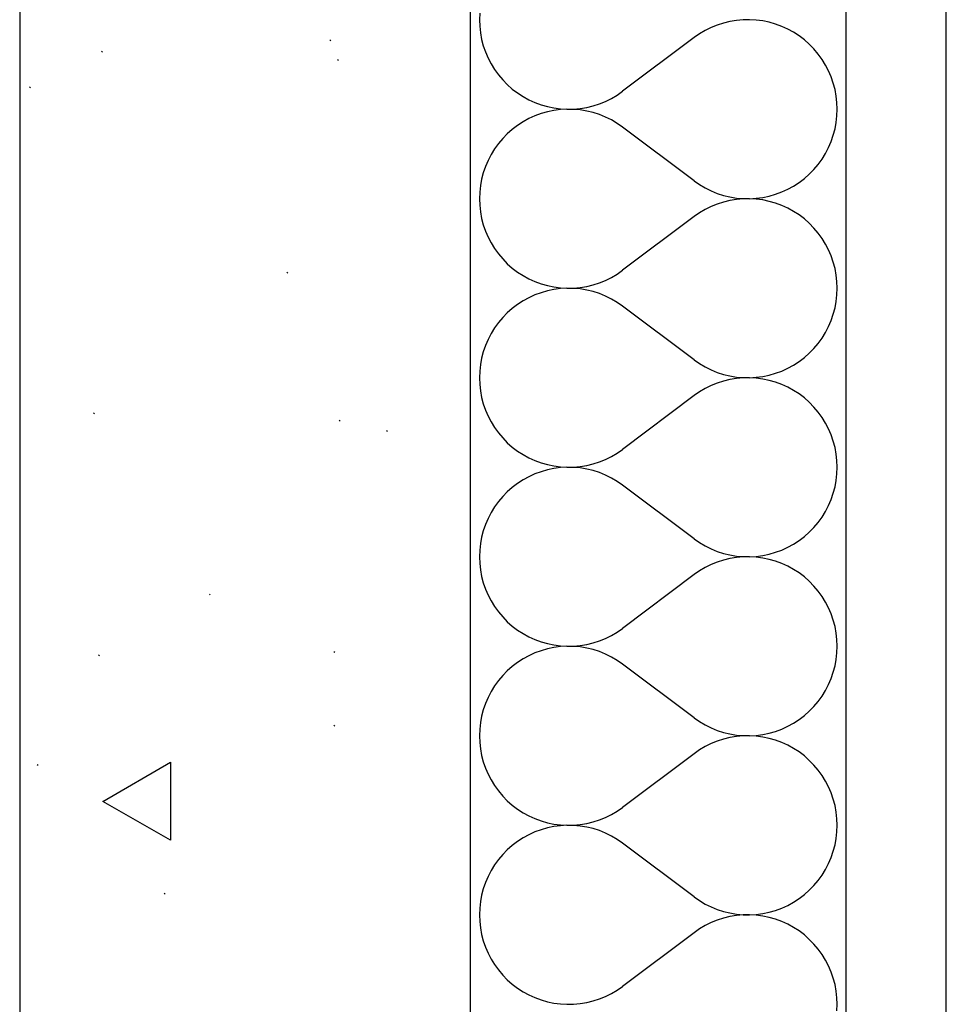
# Model space of a CAD drawing. Extents: x -18402 to 10376, y -5092 to 34139.
# Tile 49 of 78: x 3444 to 3481, y -2818 to -2779. Entities that reach past the tile are written whole.
import ezdxf

# ---------------------------------------------------------------- set-up
doc = ezdxf.new("R2010")
doc.units = 0
for name, color, linetype in [('0_XREF', 251, 'Continuous'), ('rdc_02$0$0._Étage_1_02-04 Mur.Construction', 251, 'Continuous'), ('rdc_02$0$0._Étage_1_A-AREA-____-OTLN.Modèle IFC', 251, 'Continuous')]:
    doc.layers.add(name, color=color, linetype=linetype)

# ---------------------------------------------------------------- blocks, each defined once
blk = doc.blocks.new('*X243', base_point=(-8045.97, -58706.23))
at = {"layer": 'rdc_02$0$0._Étage_1_02-04 Mur.Construction', "linetype": 'Continuous', "ltscale": 0.1}
for p, q in [((34618.67, -27783.08), (34618.57, -27785.71)), ((34618.57, -27785.71), (34618.67, -27788.35)), ((34716.04, -27787.05), (34713.53, -27787.86)), ((34718.6, -27786.43), (34716.04, -27787.05)), ((34721.2, -27786), (34718.6, -27786.43)), ((34723.82, -27785.76), (34721.2, -27786)), ((34726.46, -27785.72), (34723.82, -27785.76)), ((34729.09, -27785.87), (34726.46, -27785.72)), ((34731.7, -27786.22), (34729.09, -27785.87)), ((34734.28, -27786.76), (34731.7, -27786.22)), ((34736.81, -27787.48), (34734.28, -27786.76)), ((34618.67, -27788.35), (34618.96, -27790.97)), ((34618.96, -27790.97), (34619.44, -27793.56)), ((34708.72, -27790.02), (34706.45, -27791.35)), ((34711.08, -27788.85), (34708.72, -27790.02)), ((34713.53, -27787.86), (34711.08, -27788.85)), ((34739.29, -27788.39), (34736.81, -27787.48)), ((34741.69, -27789.48), (34739.29, -27788.39)), ((34744, -27790.75), (34741.69, -27789.48)), ((34746.21, -27792.18), (34744, -27790.75)), ((34619.44, -27793.56), (34620.12, -27796.11)), ((34704.29, -27792.86), (34675.71, -27814.29)), ((34706.45, -27791.35), (34704.29, -27792.86)), ((34748.31, -27793.77), (34746.21, -27792.18)), ((34750.29, -27795.51), (34748.31, -27793.77)), ((34620.12, -27796.11), (34620.98, -27798.6)), ((34620.98, -27798.6), (34622.02, -27801.02)), ((34752.13, -27797.4), (34750.29, -27795.51)), ((34753.83, -27799.41), (34752.13, -27797.4)), ((34622.02, -27801.02), (34623.23, -27803.36)), ((34755.38, -27801.54), (34753.83, -27799.41)), ((34756.77, -27803.79), (34755.38, -27801.54)), ((34623.23, -27803.36), (34624.62, -27805.6)), ((34624.62, -27805.6), (34626.17, -27807.73)), ((34757.98, -27806.12), (34756.77, -27803.79)), ((34759.02, -27808.55), (34757.98, -27806.12)), ((34626.17, -27807.73), (34627.87, -27809.75)), ((34627.87, -27809.75), (34629.71, -27811.63)), ((34759.88, -27811.04), (34759.02, -27808.55)), ((34629.71, -27811.63), (34631.69, -27813.37)), ((34631.69, -27813.37), (34633.79, -27814.96)), ((34673.55, -27815.79), (34675.71, -27814.29)), ((34760.56, -27813.58), (34759.88, -27811.04)), ((34761.04, -27816.18), (34760.56, -27813.58)), ((34633.79, -27814.96), (34636, -27816.39)), ((34636, -27816.39), (34638.31, -27817.66)), ((34638.31, -27817.66), (34640.71, -27818.75)), ((34640.71, -27818.75), (34643.19, -27819.66)), ((34666.47, -27819.28), (34668.92, -27818.29)), ((34668.92, -27818.29), (34671.28, -27817.13)), ((34671.28, -27817.13), (34673.55, -27815.79)), ((34761.33, -27818.79), (34761.04, -27816.18)), ((34643.19, -27819.66), (34645.72, -27820.39)), ((34645.72, -27822.47), (34643.19, -27823.2)), ((34645.72, -27820.39), (34648.3, -27820.92)), ((34648.3, -27821.93), (34645.72, -27822.47)), ((34648.3, -27820.92), (34650.91, -27821.27)), ((34650.91, -27821.59), (34648.3, -27821.93)), ((34650.91, -27821.27), (34653.54, -27821.42)), ((34653.54, -27821.44), (34650.91, -27821.59)), ((34653.54, -27821.42), (34656.18, -27821.38)), ((34656.18, -27821.48), (34653.54, -27821.44)), ((34656.18, -27821.38), (34658.8, -27821.14)), ((34658.8, -27821.72), (34656.18, -27821.48)), ((34658.8, -27821.14), (34661.4, -27820.71)), ((34661.4, -27822.15), (34658.8, -27821.72)), ((34661.4, -27820.71), (34663.96, -27820.09)), ((34663.96, -27822.77), (34661.4, -27822.15)), ((34663.96, -27820.09), (34666.47, -27819.28)), ((34761.43, -27821.43), (34761.33, -27818.79)), ((34761.33, -27824.06), (34761.43, -27821.43)), ((34636, -27826.46), (34633.79, -27827.9)), ((34638.31, -27825.2), (34636, -27826.46)), ((34640.71, -27824.11), (34638.31, -27825.2)), ((34643.19, -27823.2), (34640.71, -27824.11)), ((34666.47, -27823.57), (34663.96, -27822.77)), ((34668.92, -27824.56), (34666.47, -27823.57)), ((34671.28, -27825.73), (34668.92, -27824.56)), ((34673.55, -27827.07), (34671.28, -27825.73)), ((34761.04, -27826.68), (34761.33, -27824.06)), ((34631.69, -27829.49), (34629.71, -27831.23)), ((34633.79, -27827.9), (34631.69, -27829.49)), ((34675.71, -27828.57), (34673.55, -27827.07)), ((34704.29, -27850), (34675.71, -27828.57)), ((34759.88, -27831.82), (34760.56, -27829.27)), ((34760.56, -27829.27), (34761.04, -27826.68)), ((34627.87, -27833.11), (34626.17, -27835.13)), ((34629.71, -27831.23), (34627.87, -27833.11)), ((34757.98, -27836.73), (34759.02, -27834.31)), ((34759.02, -27834.31), (34759.88, -27831.82)), ((34624.62, -27837.26), (34623.23, -27839.5)), ((34626.17, -27835.13), (34624.62, -27837.26)), ((34756.77, -27839.07), (34757.98, -27836.73)), ((34622.02, -27841.84), (34620.98, -27844.26)), ((34623.23, -27839.5), (34622.02, -27841.84)), ((34753.83, -27843.45), (34755.38, -27841.31)), ((34755.38, -27841.31), (34756.77, -27839.07)), ((34620.98, -27844.26), (34620.12, -27846.75)), ((34750.29, -27847.34), (34752.13, -27845.46)), ((34752.13, -27845.46), (34753.83, -27843.45)), ((34619.44, -27849.3), (34618.96, -27851.89)), ((34620.12, -27846.75), (34619.44, -27849.3)), ((34704.29, -27850), (34706.45, -27851.5)), ((34746.21, -27850.68), (34748.31, -27849.08)), ((34748.31, -27849.08), (34750.29, -27847.34)), ((34618.96, -27851.89), (34618.67, -27854.51)), ((34706.45, -27851.5), (34708.72, -27852.84)), ((34708.72, -27852.84), (34711.08, -27854.01)), ((34711.08, -27854.01), (34713.53, -27855)), ((34739.29, -27854.46), (34741.69, -27853.37)), ((34741.69, -27853.37), (34744, -27852.11)), ((34744, -27852.11), (34746.21, -27850.68)), ((34618.67, -27854.51), (34618.57, -27857.14)), ((34618.57, -27857.14), (34618.67, -27859.78)), ((34713.53, -27855), (34716.04, -27855.81)), ((34716.04, -27855.81), (34718.6, -27856.43)), ((34718.6, -27857.86), (34716.04, -27858.48)), ((34718.6, -27856.43), (34721.2, -27856.86)), ((34721.2, -27857.43), (34718.6, -27857.86)), ((34721.2, -27856.86), (34723.82, -27857.09)), ((34723.82, -27857.19), (34721.2, -27857.43)), ((34723.82, -27857.09), (34726.46, -27857.14)), ((34726.46, -27857.15), (34723.82, -27857.19)), ((34726.46, -27857.14), (34729.09, -27856.98)), ((34729.09, -27857.3), (34726.46, -27857.15)), ((34729.09, -27856.98), (34731.7, -27856.64)), ((34731.7, -27857.65), (34729.09, -27857.3)), ((34731.7, -27856.64), (34734.28, -27856.1)), ((34734.28, -27858.19), (34731.7, -27857.65)), ((34734.28, -27856.1), (34736.81, -27855.37)), ((34736.81, -27855.37), (34739.29, -27854.46)), ((34618.67, -27859.78), (34618.96, -27862.4)), ((34708.72, -27861.44), (34706.45, -27862.78)), ((34711.08, -27860.28), (34708.72, -27861.44)), ((34713.53, -27859.29), (34711.08, -27860.28)), ((34716.04, -27858.48), (34713.53, -27859.29)), ((34736.81, -27858.91), (34734.28, -27858.19)), ((34739.29, -27859.82), (34736.81, -27858.91)), ((34741.69, -27860.91), (34739.29, -27859.82)), ((34744, -27862.18), (34741.69, -27860.91)), ((34618.96, -27862.4), (34619.44, -27864.99)), ((34619.44, -27864.99), (34620.12, -27867.53)), ((34704.29, -27864.29), (34675.71, -27885.71)), ((34706.45, -27862.78), (34704.29, -27864.29)), ((34746.21, -27863.61), (34744, -27862.18)), ((34748.31, -27865.2), (34746.21, -27863.61)), ((34750.29, -27866.94), (34748.31, -27865.2)), ((34620.12, -27867.53), (34620.98, -27870.03)), ((34752.13, -27868.83), (34750.29, -27866.94)), ((34753.83, -27870.84), (34752.13, -27868.83)), ((34620.98, -27870.03), (34622.02, -27872.45)), ((34622.02, -27872.45), (34623.23, -27874.79)), ((34755.38, -27872.97), (34753.83, -27870.84)), ((34756.77, -27875.21), (34755.38, -27872.97)), ((34623.23, -27874.79), (34624.62, -27877.03)), ((34624.62, -27877.03), (34626.17, -27879.16)), ((34757.98, -27877.55), (34756.77, -27875.21)), ((34759.02, -27879.97), (34757.98, -27877.55)), ((34626.17, -27879.16), (34627.87, -27881.17)), ((34627.87, -27881.17), (34629.71, -27883.06)), ((34759.88, -27882.47), (34759.02, -27879.97)), ((34629.71, -27883.06), (34631.69, -27884.8)), ((34631.69, -27884.8), (34633.79, -27886.39)), ((34760.56, -27885.01), (34759.88, -27882.47)), ((34761.04, -27887.6), (34760.56, -27885.01)), ((34633.79, -27886.39), (34636, -27887.82)), ((34636, -27887.82), (34638.31, -27889.09)), ((34638.31, -27889.09), (34640.71, -27890.18)), ((34668.92, -27889.72), (34671.28, -27888.56)), ((34671.28, -27888.56), (34673.55, -27887.22)), ((34673.55, -27887.22), (34675.71, -27885.71)), ((34761.33, -27890.22), (34761.04, -27887.6)), ((34640.71, -27890.18), (34643.19, -27891.09)), ((34643.19, -27891.09), (34645.72, -27891.81)), ((34645.72, -27891.81), (34648.3, -27892.35)), ((34648.3, -27893.36), (34645.72, -27893.9)), ((34648.3, -27892.35), (34650.91, -27892.7)), ((34650.91, -27893.02), (34648.3, -27893.36)), ((34650.91, -27892.7), (34653.54, -27892.85)), ((34653.54, -27892.86), (34650.91, -27893.02)), ((34653.54, -27892.85), (34656.18, -27892.81)), ((34656.18, -27892.91), (34653.54, -27892.86)), ((34656.18, -27892.81), (34658.8, -27892.57)), ((34658.8, -27893.14), (34656.18, -27892.91)), ((34658.8, -27892.57), (34661.4, -27892.14)), ((34661.4, -27893.57), (34658.8, -27893.14)), ((34661.4, -27892.14), (34663.96, -27891.52)), ((34663.96, -27891.52), (34666.47, -27890.71)), ((34666.47, -27890.71), (34668.92, -27889.72)), ((34761.43, -27892.86), (34761.33, -27890.22)), ((34761.33, -27895.49), (34761.43, -27892.86)), ((34638.31, -27896.63), (34636, -27897.89)), ((34640.71, -27895.54), (34638.31, -27896.63)), ((34643.19, -27894.63), (34640.71, -27895.54)), ((34645.72, -27893.9), (34643.19, -27894.63)), ((34663.96, -27894.19), (34661.4, -27893.57)), ((34666.47, -27895), (34663.96, -27894.19)), ((34668.92, -27895.99), (34666.47, -27895)), ((34671.28, -27897.16), (34668.92, -27895.99)), ((34673.55, -27898.5), (34671.28, -27897.16)), ((34761.04, -27898.11), (34761.33, -27895.49)), ((34631.69, -27900.92), (34629.71, -27902.66)), ((34633.79, -27899.32), (34631.69, -27900.92)), ((34636, -27897.89), (34633.79, -27899.32)), ((34675.71, -27900), (34673.55, -27898.5)), ((34704.29, -27921.43), (34675.71, -27900)), ((34759.88, -27903.25), (34760.56, -27900.7)), ((34760.56, -27900.7), (34761.04, -27898.11)), ((34627.87, -27904.54), (34626.17, -27906.55)), ((34629.71, -27902.66), (34627.87, -27904.54)), ((34759.02, -27905.74), (34759.88, -27903.25)), ((34624.62, -27908.69), (34623.23, -27910.93)), ((34626.17, -27906.55), (34624.62, -27908.69)), ((34756.77, -27910.5), (34757.98, -27908.16)), ((34757.98, -27908.16), (34759.02, -27905.74)), ((34623.23, -27910.93), (34622.02, -27913.27)), ((34753.83, -27914.87), (34755.38, -27912.74)), ((34755.38, -27912.74), (34756.77, -27910.5)), ((34620.98, -27915.69), (34620.12, -27918.18)), ((34622.02, -27913.27), (34620.98, -27915.69)), ((34750.29, -27918.77), (34752.13, -27916.89)), ((34752.13, -27916.89), (34753.83, -27914.87)), ((34619.44, -27920.73), (34618.96, -27923.32)), ((34620.12, -27918.18), (34619.44, -27920.73)), ((34746.21, -27922.1), (34748.31, -27920.51)), ((34748.31, -27920.51), (34750.29, -27918.77)), ((34618.96, -27923.32), (34618.67, -27925.94)), ((34704.29, -27921.43), (34706.45, -27922.93)), ((34706.45, -27922.93), (34708.72, -27924.27)), ((34708.72, -27924.27), (34711.08, -27925.44)), ((34739.29, -27925.89), (34741.69, -27924.8)), ((34741.69, -27924.8), (34744, -27923.54)), ((34744, -27923.54), (34746.21, -27922.1)), ((34618.67, -27925.94), (34618.57, -27928.57)), ((34618.57, -27928.57), (34618.67, -27931.21)), ((34711.08, -27925.44), (34713.53, -27926.43)), ((34713.53, -27926.43), (34716.04, -27927.23)), ((34716.04, -27927.23), (34718.6, -27927.85)), ((34718.6, -27927.85), (34721.2, -27928.28)), ((34721.2, -27928.28), (34723.82, -27928.52)), ((34723.82, -27928.62), (34721.2, -27928.86)), ((34723.82, -27928.52), (34726.46, -27928.56)), ((34726.46, -27928.58), (34723.82, -27928.62)), ((34726.46, -27928.56), (34729.09, -27928.41)), ((34729.09, -27928.73), (34726.46, -27928.58)), ((34729.09, -27928.41), (34731.7, -27928.07)), ((34731.7, -27929.08), (34729.09, -27928.73)), ((34731.7, -27928.07), (34734.28, -27927.53)), ((34734.28, -27927.53), (34736.81, -27926.8)), ((34736.81, -27926.8), (34739.29, -27925.89)), ((34618.67, -27931.21), (34618.96, -27933.82)), ((34711.08, -27931.71), (34708.72, -27932.87)), ((34713.53, -27930.72), (34711.08, -27931.71)), ((34716.04, -27929.91), (34713.53, -27930.72)), ((34718.6, -27929.29), (34716.04, -27929.91)), ((34721.2, -27928.86), (34718.6, -27929.29)), ((34734.28, -27929.61), (34731.7, -27929.08)), ((34736.81, -27930.34), (34734.28, -27929.61)), ((34739.29, -27931.25), (34736.81, -27930.34)), ((34741.69, -27932.34), (34739.29, -27931.25)), ((34744, -27933.61), (34741.69, -27932.34)), ((34618.96, -27933.82), (34619.44, -27936.42)), ((34619.44, -27936.42), (34620.12, -27938.96)), ((34704.29, -27935.71), (34675.71, -27957.14)), ((34706.45, -27934.21), (34704.29, -27935.71)), ((34708.72, -27932.87), (34706.45, -27934.21)), ((34746.21, -27935.04), (34744, -27933.61)), ((34748.31, -27936.63), (34746.21, -27935.04)), ((34620.12, -27938.96), (34620.98, -27941.45)), ((34750.29, -27938.37), (34748.31, -27936.63)), ((34752.13, -27940.25), (34750.29, -27938.37)), ((34753.83, -27942.27), (34752.13, -27940.25)), ((34620.98, -27941.45), (34622.02, -27943.88)), ((34622.02, -27943.88), (34623.23, -27946.21)), ((34755.38, -27944.4), (34753.83, -27942.27)), ((34756.77, -27946.64), (34755.38, -27944.4)), ((34623.23, -27946.21), (34624.62, -27948.46)), ((34757.98, -27948.98), (34756.77, -27946.64)), ((34624.62, -27948.46), (34626.17, -27950.59)), ((34626.17, -27950.59), (34627.87, -27952.6)), ((34759.02, -27951.4), (34757.98, -27948.98)), ((34759.88, -27953.89), (34759.02, -27951.4)), ((34627.87, -27952.6), (34629.71, -27954.49)), ((34629.71, -27954.49), (34631.69, -27956.23)), ((34631.69, -27956.23), (34633.79, -27957.82)), ((34760.56, -27956.44), (34759.88, -27953.89)), ((34633.79, -27957.82), (34636, -27959.25)), ((34636, -27959.25), (34638.31, -27960.52)), ((34668.92, -27961.15), (34671.28, -27959.98)), ((34671.28, -27959.98), (34673.55, -27958.65)), ((34673.55, -27958.65), (34675.71, -27957.14)), ((34761.04, -27959.03), (34760.56, -27956.44)), ((34761.33, -27961.65), (34761.04, -27959.03)), ((34638.31, -27960.52), (34640.71, -27961.61)), ((34640.71, -27961.61), (34643.19, -27962.52)), ((34643.19, -27962.52), (34645.72, -27963.24)), ((34645.72, -27963.24), (34648.3, -27963.78)), ((34648.3, -27963.78), (34650.91, -27964.13)), ((34656.18, -27964.24), (34658.8, -27964)), ((34658.8, -27964), (34661.4, -27963.57)), ((34661.4, -27963.57), (34663.96, -27962.95)), ((34663.96, -27962.95), (34666.47, -27962.14)), ((34666.47, -27962.14), (34668.92, -27961.15)), ((34761.43, -27964.29), (34761.33, -27961.65)), ((34640.71, -27966.97), (34638.31, -27968.06)), ((34643.19, -27966.05), (34640.71, -27966.97)), ((34645.72, -27965.33), (34643.19, -27966.05)), ((34648.3, -27964.79), (34645.72, -27965.33)), ((34650.91, -27964.45), (34648.3, -27964.79)), ((34650.91, -27964.13), (34653.54, -27964.28)), ((34653.54, -27964.29), (34650.91, -27964.45)), ((34653.54, -27964.28), (34656.18, -27964.24)), ((34656.18, -27964.34), (34653.54, -27964.29)), ((34658.8, -27964.57), (34656.18, -27964.34)), ((34661.4, -27965), (34658.8, -27964.57)), ((34663.96, -27965.62), (34661.4, -27965)), ((34666.47, -27966.43), (34663.96, -27965.62)), ((34668.92, -27967.42), (34666.47, -27966.43)), ((34671.28, -27968.59), (34668.92, -27967.42)), ((34761.04, -27969.54), (34761.33, -27966.92)), ((34761.33, -27966.92), (34761.43, -27964.29)), ((34633.79, -27970.75), (34631.69, -27972.34)), ((34636, -27969.32), (34633.79, -27970.75)), ((34638.31, -27968.06), (34636, -27969.32)), ((34673.55, -27969.93), (34671.28, -27968.59)), ((34675.71, -27971.43), (34673.55, -27969.93)), ((34704.29, -27992.86), (34675.71, -27971.43)), ((34760.56, -27972.13), (34761.04, -27969.54)), ((34629.71, -27974.09), (34627.87, -27975.97)), ((34631.69, -27972.34), (34629.71, -27974.09)), ((34759.02, -27977.17), (34759.88, -27974.68)), ((34759.88, -27974.68), (34760.56, -27972.13)), ((34626.17, -27977.98), (34624.62, -27980.12)), ((34627.87, -27975.97), (34626.17, -27977.98)), ((34756.77, -27981.93), (34757.98, -27979.59)), ((34757.98, -27979.59), (34759.02, -27977.17)), ((34623.23, -27982.36), (34622.02, -27984.7)), ((34624.62, -27980.12), (34623.23, -27982.36)), ((34755.38, -27984.17), (34756.77, -27981.93)), ((34620.98, -27987.12), (34620.12, -27989.61)), ((34622.02, -27984.7), (34620.98, -27987.12)), ((34752.13, -27988.32), (34753.83, -27986.3)), ((34753.83, -27986.3), (34755.38, -27984.17)), ((34620.12, -27989.61), (34619.44, -27992.16)), ((34748.31, -27991.94), (34750.29, -27990.2)), ((34750.29, -27990.2), (34752.13, -27988.32)), ((34618.96, -27994.75), (34618.67, -27997.37)), ((34619.44, -27992.16), (34618.96, -27994.75)), ((34704.29, -27992.86), (34706.45, -27994.36)), ((34706.45, -27994.36), (34708.72, -27995.7)), ((34741.69, -27996.23), (34744, -27994.96)), ((34744, -27994.96), (34746.21, -27993.53)), ((34746.21, -27993.53), (34748.31, -27991.94)), ((34618.67, -27997.37), (34618.57, -28000)), ((34708.72, -27995.7), (34711.08, -27996.87)), ((34711.08, -27996.87), (34713.53, -27997.86)), ((34713.53, -27997.86), (34716.04, -27998.66)), ((34716.04, -27998.66), (34718.6, -27999.28)), ((34718.6, -27999.28), (34721.2, -27999.71)), ((34731.7, -27999.49), (34734.28, -27998.96)), ((34734.28, -27998.96), (34736.81, -27998.23)), ((34736.81, -27998.23), (34739.29, -27997.32)), ((34739.29, -27997.32), (34741.69, -27996.23)), ((34618.57, -28000), (34618.67, -28002.63)), ((34618.67, -28002.63), (34618.96, -28005.25)), ((34711.08, -28003.13), (34708.72, -28004.3)), ((34713.53, -28002.14), (34711.08, -28003.13)), ((34716.04, -28001.34), (34713.53, -28002.14)), ((34718.6, -28000.72), (34716.04, -28001.34)), ((34721.2, -28000.29), (34718.6, -28000.72)), ((34721.2, -27999.71), (34723.82, -27999.95)), ((34723.82, -28000.05), (34721.2, -28000.29)), ((34723.82, -27999.95), (34726.46, -27999.99)), ((34726.46, -28000.01), (34723.82, -28000.05)), ((34726.46, -27999.99), (34729.09, -27999.84)), ((34729.09, -28000.16), (34726.46, -28000.01)), ((34729.09, -27999.84), (34731.7, -27999.49)), ((34731.7, -28000.51), (34729.09, -28000.16)), ((34734.28, -28001.04), (34731.7, -28000.51)), ((34736.81, -28001.77), (34734.28, -28001.04)), ((34739.29, -28002.68), (34736.81, -28001.77)), ((34741.69, -28003.77), (34739.29, -28002.68)), ((34618.96, -28005.25), (34619.44, -28007.84)), ((34704.29, -28007.14), (34675.71, -28028.57)), ((34706.45, -28005.64), (34704.29, -28007.14)), ((34708.72, -28004.3), (34706.45, -28005.64)), ((34744, -28005.04), (34741.69, -28003.77)), ((34746.21, -28006.47), (34744, -28005.04)), ((34748.31, -28008.06), (34746.21, -28006.47)), ((34619.44, -28007.84), (34620.12, -28010.39)), ((34620.12, -28010.39), (34620.98, -28012.88)), ((34750.29, -28009.8), (34748.31, -28008.06)), ((34752.13, -28011.68), (34750.29, -28009.8)), ((34620.98, -28012.88), (34622.02, -28015.3)), ((34753.83, -28013.7), (34752.13, -28011.68)), ((34755.38, -28015.83), (34753.83, -28013.7)), ((34622.02, -28015.3), (34623.23, -28017.64)), ((34623.23, -28017.64), (34624.62, -28019.88)), ((34756.77, -28018.07), (34755.38, -28015.83)), ((34757.98, -28020.41), (34756.77, -28018.07)), ((34624.62, -28019.88), (34626.17, -28022.02)), ((34626.17, -28022.02), (34627.87, -28024.03)), ((34759.02, -28022.83), (34757.98, -28020.41)), ((34759.88, -28025.32), (34759.02, -28022.83)), ((34627.87, -28024.03), (34629.71, -28025.91)), ((34629.71, -28025.91), (34631.69, -28027.66)), ((34760.56, -28027.87), (34759.88, -28025.32)), ((34631.69, -28027.66), (34633.79, -28029.25)), ((34633.79, -28029.25), (34636, -28030.68)), ((34636, -28030.68), (34638.31, -28031.94)), ((34671.28, -28031.41), (34673.55, -28030.07)), ((34673.55, -28030.07), (34675.71, -28028.57)), ((34761.04, -28030.46), (34760.56, -28027.87)), ((34761.33, -28033.08), (34761.04, -28030.46)), ((34638.31, -28031.94), (34640.71, -28033.03)), ((34640.71, -28033.03), (34643.19, -28033.95)), ((34643.19, -28033.95), (34645.72, -28034.67)), ((34645.72, -28034.67), (34648.3, -28035.21)), ((34661.4, -28035), (34663.96, -28034.38)), ((34663.96, -28034.38), (34666.47, -28033.57)), ((34666.47, -28033.57), (34668.92, -28032.58)), ((34668.92, -28032.58), (34671.28, -28031.41)), ((34761.43, -28035.71), (34761.33, -28033.08)), ((34640.71, -28038.39), (34638.31, -28039.48)), ((34643.19, -28037.48), (34640.71, -28038.39)), ((34645.72, -28036.76), (34643.19, -28037.48)), ((34648.3, -28036.22), (34645.72, -28036.76)), ((34648.3, -28035.21), (34650.91, -28035.55)), ((34650.91, -28035.87), (34648.3, -28036.22)), ((34650.91, -28035.55), (34653.54, -28035.71)), ((34653.54, -28035.72), (34650.91, -28035.87)), ((34653.54, -28035.71), (34656.18, -28035.66)), ((34656.18, -28035.76), (34653.54, -28035.72)), ((34656.18, -28035.66), (34658.8, -28035.43)), ((34658.8, -28036), (34656.18, -28035.76)), ((34658.8, -28035.43), (34661.4, -28035)), ((34661.4, -28036.43), (34658.8, -28036)), ((34663.96, -28037.05), (34661.4, -28036.43)), ((34666.47, -28037.86), (34663.96, -28037.05)), ((34668.92, -28038.85), (34666.47, -28037.86)), ((34761.04, -28040.97), (34761.33, -28038.35)), ((34761.33, -28038.35), (34761.43, -28035.71)), ((34633.79, -28042.18), (34631.69, -28043.77)), ((34636, -28040.75), (34633.79, -28042.18)), ((34638.31, -28039.48), (34636, -28040.75)), ((34671.28, -28040.02), (34668.92, -28038.85)), ((34673.55, -28041.35), (34671.28, -28040.02)), ((34675.71, -28042.86), (34673.55, -28041.35)), ((34760.56, -28043.56), (34761.04, -28040.97)), ((34629.71, -28045.51), (34627.87, -28047.4)), ((34631.69, -28043.77), (34629.71, -28045.51)), ((34704.29, -28064.29), (34675.71, -28042.86)), ((34759.02, -28048.6), (34759.88, -28046.11)), ((34759.88, -28046.11), (34760.56, -28043.56)), ((34626.17, -28049.41), (34624.62, -28051.54)), ((34627.87, -28047.4), (34626.17, -28049.41)), ((34757.98, -28051.02), (34759.02, -28048.6)), ((34623.23, -28053.79), (34622.02, -28056.12)), ((34624.62, -28051.54), (34623.23, -28053.79)), ((34755.38, -28055.6), (34756.77, -28053.36)), ((34756.77, -28053.36), (34757.98, -28051.02)), ((34622.02, -28056.12), (34620.98, -28058.55)), ((34752.13, -28059.75), (34753.83, -28057.73)), ((34753.83, -28057.73), (34755.38, -28055.6)), ((34620.12, -28061.04), (34619.44, -28063.58)), ((34620.98, -28058.55), (34620.12, -28061.04)), ((34748.31, -28063.37), (34750.29, -28061.63)), ((34750.29, -28061.63), (34752.13, -28059.75)), ((34618.96, -28066.18), (34618.67, -28068.79)), ((34619.44, -28063.58), (34618.96, -28066.18)), ((34704.29, -28064.29), (34706.45, -28065.79)), ((34706.45, -28065.79), (34708.72, -28067.13)), ((34744, -28066.39), (34746.21, -28064.96)), ((34746.21, -28064.96), (34748.31, -28063.37)), ((34618.67, -28068.79), (34618.57, -28071.43)), ((34708.72, -28067.13), (34711.08, -28068.29)), ((34711.08, -28068.29), (34713.53, -28069.28)), ((34713.53, -28069.28), (34716.04, -28070.09)), ((34716.04, -28070.09), (34718.6, -28070.71)), ((34734.28, -28070.39), (34736.81, -28069.66)), ((34736.81, -28069.66), (34739.29, -28068.75)), ((34739.29, -28068.75), (34741.69, -28067.66)), ((34741.69, -28067.66), (34744, -28066.39)), ((34618.57, -28071.43), (34618.67, -28074.06)), ((34618.67, -28074.06), (34618.96, -28076.68)), ((34713.53, -28073.57), (34711.08, -28074.56)), ((34716.04, -28072.77), (34713.53, -28073.57)), ((34718.6, -28072.15), (34716.04, -28072.77)), ((34718.6, -28070.71), (34721.2, -28071.14)), ((34721.2, -28071.72), (34718.6, -28072.15)), ((34721.2, -28071.14), (34723.82, -28071.38)), ((34723.82, -28071.48), (34721.2, -28071.72)), ((34723.82, -28071.38), (34726.46, -28071.42)), ((34726.46, -28071.44), (34723.82, -28071.48)), ((34726.46, -28071.42), (34729.09, -28071.27)), ((34729.09, -28071.59), (34726.46, -28071.44)), ((34729.09, -28071.27), (34731.7, -28070.92)), ((34731.7, -28071.93), (34729.09, -28071.59)), ((34731.7, -28070.92), (34734.28, -28070.39)), ((34734.28, -28072.47), (34731.7, -28071.93)), ((34736.81, -28073.2), (34734.28, -28072.47)), ((34739.29, -28074.11), (34736.81, -28073.2)), ((34741.69, -28075.2), (34739.29, -28074.11)), ((34618.96, -28076.68), (34619.44, -28079.27)), ((34706.45, -28077.07), (34704.29, -28078.57)), ((34708.72, -28075.73), (34706.45, -28077.07)), ((34711.08, -28074.56), (34708.72, -28075.73)), ((34744, -28076.46), (34741.69, -28075.2)), ((34746.21, -28077.9), (34744, -28076.46)), ((34748.31, -28079.49), (34746.21, -28077.9)), ((34619.44, -28079.27), (34620.12, -28081.82)), ((34620.12, -28081.82), (34620.98, -28084.31)), ((34704.29, -28078.57), (34675.71, -28100)), ((34750.29, -28081.23), (34748.31, -28079.49)), ((34752.13, -28083.11), (34750.29, -28081.23)), ((34620.98, -28084.31), (34622.02, -28086.73)), ((34753.83, -28085.13), (34752.13, -28083.11)), ((34755.38, -28087.26), (34753.83, -28085.13)), ((34622.02, -28086.73), (34623.23, -28089.07)), ((34623.23, -28089.07), (34624.62, -28091.31)), ((34756.77, -28089.5), (34755.38, -28087.26)), ((34757.98, -28091.84), (34756.77, -28089.5)), ((34624.62, -28091.31), (34626.17, -28093.45)), ((34626.17, -28093.45), (34627.87, -28095.46)), ((34759.02, -28094.26), (34757.98, -28091.84)), ((34627.87, -28095.46), (34629.71, -28097.34)), ((34629.71, -28097.34), (34631.69, -28099.08)), ((34759.88, -28096.75), (34759.02, -28094.26)), ((34760.56, -28099.3), (34759.88, -28096.75)), ((34631.69, -28099.08), (34633.79, -28100.68)), ((34633.79, -28100.68), (34636, -28102.11)), ((34671.28, -28102.84), (34673.55, -28101.5)), ((34673.55, -28101.5), (34675.71, -28100)), ((34761.04, -28101.89), (34760.56, -28099.3)), ((34636, -28102.11), (34638.31, -28103.37)), ((34638.31, -28103.37), (34640.71, -28104.46)), ((34640.71, -28104.46), (34643.19, -28105.37)), ((34643.19, -28105.37), (34645.72, -28106.1)), ((34663.96, -28105.81), (34666.47, -28105)), ((34666.47, -28105), (34668.92, -28104.01)), ((34668.92, -28104.01), (34671.28, -28102.84)), ((34761.33, -28104.51), (34761.04, -28101.89)), ((34761.43, -28107.14), (34761.33, -28104.51)), ((34643.19, -28108.91), (34640.71, -28109.82)), ((34645.72, -28108.19), (34643.19, -28108.91)), ((34645.72, -28106.1), (34648.3, -28106.64)), ((34648.3, -28107.65), (34645.72, -28108.19)), ((34648.3, -28106.64), (34650.91, -28106.98)), ((34650.91, -28107.3), (34648.3, -28107.65)), ((34650.91, -28106.98), (34653.54, -28107.14)), ((34653.54, -28107.15), (34650.91, -28107.3)), ((34653.54, -28107.14), (34656.18, -28107.09)), ((34656.18, -28107.19), (34653.54, -28107.15)), ((34656.18, -28107.09), (34658.8, -28106.86)), ((34658.8, -28107.43), (34656.18, -28107.19)), ((34658.8, -28106.86), (34661.4, -28106.43)), ((34661.4, -28107.86), (34658.8, -28107.43)), ((34661.4, -28106.43), (34663.96, -28105.81)), ((34663.96, -28108.48), (34661.4, -28107.86)), ((34666.47, -28109.29), (34663.96, -28108.48)), ((34668.92, -28110.28), (34666.47, -28109.29)), ((34761.33, -28109.78), (34761.43, -28107.14)), ((34636, -28112.18), (34633.79, -28113.61)), ((34638.31, -28110.91), (34636, -28112.18)), ((34640.71, -28109.82), (34638.31, -28110.91)), ((34671.28, -28111.44), (34668.92, -28110.28)), ((34673.55, -28112.78), (34671.28, -28111.44)), ((34675.71, -28114.29), (34673.55, -28112.78)), ((34760.56, -28114.99), (34761.04, -28112.4)), ((34761.04, -28112.4), (34761.33, -28109.78)), ((34629.71, -28116.94), (34627.87, -28118.83)), ((34631.69, -28115.2), (34629.71, -28116.94)), ((34633.79, -28113.61), (34631.69, -28115.2)), ((34704.29, -28135.71), (34675.71, -28114.29)), ((34759.88, -28117.53), (34760.56, -28114.99)), ((34626.17, -28120.84), (34624.62, -28122.97)), ((34627.87, -28118.83), (34626.17, -28120.84)), ((34757.98, -28122.45), (34759.02, -28120.03)), ((34759.02, -28120.03), (34759.88, -28117.53)), ((34624.62, -28122.97), (34623.23, -28125.21)), ((34755.38, -28127.03), (34756.77, -28124.79)), ((34756.77, -28124.79), (34757.98, -28122.45)), ((34622.02, -28127.55), (34620.98, -28129.97)), ((34623.23, -28125.21), (34622.02, -28127.55)), ((34753.83, -28129.16), (34755.38, -28127.03)), ((34620.12, -28132.47), (34619.44, -28135.01)), ((34620.98, -28129.97), (34620.12, -28132.47)), ((34750.29, -28133.06), (34752.13, -28131.17)), ((34752.13, -28131.17), (34753.83, -28129.16)), ((34619.44, -28135.01), (34618.96, -28137.6)), ((34704.29, -28135.71), (34706.45, -28137.22)), ((34744, -28137.82), (34746.21, -28136.39)), ((34746.21, -28136.39), (34748.31, -28134.8)), ((34748.31, -28134.8), (34750.29, -28133.06)), ((34618.67, -28140.22), (34618.57, -28142.86)), ((34618.96, -28137.6), (34618.67, -28140.22)), ((34706.45, -28137.22), (34708.72, -28138.56)), ((34708.72, -28138.56), (34711.08, -28139.72)), ((34711.08, -28139.72), (34713.53, -28140.71)), ((34713.53, -28140.71), (34716.04, -28141.52)), ((34736.81, -28141.09), (34739.29, -28140.18)), ((34739.29, -28140.18), (34741.69, -28139.09)), ((34741.69, -28139.09), (34744, -28137.82)), ((34618.57, -28142.86), (34618.67, -28145.49)), ((34716.04, -28144.19), (34713.53, -28145)), ((34716.04, -28141.52), (34718.6, -28142.14)), ((34718.6, -28143.57), (34716.04, -28144.19)), ((34718.6, -28142.14), (34721.2, -28142.57)), ((34721.2, -28143.14), (34718.6, -28143.57)), ((34721.2, -28142.57), (34723.82, -28142.81)), ((34723.82, -28142.91), (34721.2, -28143.14)), ((34723.82, -28142.81), (34726.46, -28142.85)), ((34726.46, -28142.86), (34723.82, -28142.91)), ((34726.46, -28142.85), (34729.09, -28142.7)), ((34729.09, -28143.02), (34726.46, -28142.86)), ((34729.09, -28142.7), (34731.7, -28142.35)), ((34731.7, -28143.36), (34729.09, -28143.02)), ((34731.7, -28142.35), (34734.28, -28141.81)), ((34734.28, -28143.9), (34731.7, -28143.36)), ((34734.28, -28141.81), (34736.81, -28141.09)), ((34736.81, -28144.63), (34734.28, -28143.9)), ((34739.29, -28145.54), (34736.81, -28144.63)), ((34618.67, -28145.49), (34618.96, -28148.11)), ((34618.96, -28148.11), (34619.44, -28150.7)), ((34706.45, -28148.5), (34704.29, -28150)), ((34708.72, -28147.16), (34706.45, -28148.5)), ((34711.08, -28145.99), (34708.72, -28147.16)), ((34713.53, -28145), (34711.08, -28145.99)), ((34741.69, -28146.63), (34739.29, -28145.54)), ((34744, -28147.89), (34741.69, -28146.63)), ((34746.21, -28149.32), (34744, -28147.89)), ((34619.44, -28150.7), (34620.12, -28153.25)), ((34704.29, -28150), (34675.71, -28171.43)), ((34748.31, -28150.92), (34746.21, -28149.32)), ((34750.29, -28152.66), (34748.31, -28150.92)), ((34752.13, -28154.54), (34750.29, -28152.66)), ((34620.12, -28153.25), (34620.98, -28155.74)), ((34620.98, -28155.74), (34622.02, -28158.16)), ((34753.83, -28156.55), (34752.13, -28154.54)), ((34755.38, -28158.69), (34753.83, -28156.55)), ((34622.02, -28158.16), (34623.23, -28160.5)), ((34623.23, -28160.5), (34624.62, -28162.74)), ((34756.77, -28160.93), (34755.38, -28158.69)), ((34624.62, -28162.74), (34626.17, -28164.87)), ((34757.98, -28163.27), (34756.77, -28160.93)), ((34759.02, -28165.69), (34757.98, -28163.27)), ((34626.17, -28164.87), (34627.87, -28166.89)), ((34627.87, -28166.89), (34629.71, -28168.77)), ((34759.88, -28168.18), (34759.02, -28165.69)), ((34760.56, -28170.73), (34759.88, -28168.18)), ((34629.71, -28168.77), (34631.69, -28170.51)), ((34631.69, -28170.51), (34633.79, -28172.1)), ((34633.79, -28172.1), (34636, -28173.54)), ((34673.55, -28172.93), (34675.71, -28171.43)), ((34761.04, -28173.32), (34760.56, -28170.73)), ((34636, -28173.54), (34638.31, -28174.8)), ((34638.31, -28174.8), (34640.71, -28175.89)), ((34640.71, -28175.89), (34643.19, -28176.8)), ((34666.47, -28176.43), (34668.92, -28175.44)), ((34668.92, -28175.44), (34671.28, -28174.27)), ((34671.28, -28174.27), (34673.55, -28172.93)), ((34761.33, -28175.94), (34761.04, -28173.32)), ((34761.43, -28178.57), (34761.33, -28175.94)), ((34643.19, -28176.8), (34645.72, -28177.53)), ((34645.72, -28177.53), (34648.3, -28178.07)), ((34648.3, -28178.07), (34650.91, -28178.41)), ((34650.91, -28178.41), (34653.54, -28178.56)), ((34653.54, -28178.56), (34656.18, -28178.52)), ((34656.18, -28178.52), (34658.8, -28178.28)), ((34658.8, -28178.28), (34661.4, -28177.85)), ((34661.4, -28177.85), (34663.96, -28177.23)), ((34663.96, -28177.23), (34666.47, -28176.43)), ((34761.33, -28181.21), (34761.43, -28178.57))]:
    blk.add_line(p, q, dxfattribs=at)
blk = doc.blocks.new('*X245', base_point=(-8045.97, -58706.23))
at = {"layer": 'rdc_02$0$0._Étage_1_02-04 Mur.Construction', "linetype": 'Continuous', "ltscale": 0.1}
for p, q in [((34559.22, -27794.11), (34558.83, -27793.83)), ((34468.07, -27798.61), (34467.67, -27798.33)), ((34562.32, -27801.99), (34561.93, -27801.71)), ((34439.37, -27812.96), (34438.98, -27812.68)), ((34542.08, -27886.81), (34541.69, -27886.53)), ((34464.92, -27943.04), (34464.53, -27942.76)), ((34562.93, -27945.84), (34562.54, -27945.56)), ((34581.83, -27950.04), (34581.44, -27949.76)), ((34511.12, -28015.15), (34510.73, -28014.87)), ((34560.83, -28038.26), (34560.44, -28037.98)), ((34466.88, -28039.56), (34466.49, -28039.28)), ((34560.83, -28067.66), (34560.44, -28067.38)), ((34468.21, -28097.65), (34495.24, -28081.94)), ((34495.24, -28081.94), (34495.24, -28113.13)), ((34442.37, -28083.32), (34441.98, -28083.04)), ((34495.24, -28113.13), (34468.21, -28097.65)), ((34493.13, -28134.66), (34492.74, -28134.38))]:
    blk.add_line(p, q, dxfattribs=at)
blk = doc.blocks.new('rdc_02')
at = {"layer": 'rdc_02$0$0._Étage_1_02-04 Mur.Construction', "linetype": 'Continuous', "ltscale": 0.1}
for p, q in [((3461.5, -2904.969), (3461.5, -2649.6)), ((3476.5, -2922.969), (3476.5, -2649.6))]:
    blk.add_line(p, q, dxfattribs=at)
at = {"layer": 'rdc_02$0$0._Étage_1_02-04 Mur.Construction', "linetype": 'Continuous', "ltscale": 0.1, "flags": 128}
for points in [[(3443.5, -2649.6), (3443.5, -2904.969)], [(3480.5, -2937.969), (3480.5, -2649.6)]]:
    blk.add_lwpolyline(points, dxfattribs=at)
at = {"layer": 'rdc_02$0$0._Étage_1_A-AREA-____-OTLN.Modèle IFC', "linetype": 'Continuous', "ltscale": 0.1, "xscale": 0.1, "yscale": 0.1, "zscale": 0.1}
for name in ['*X243', '*X245']:
    blk.add_blockref(name, (-804.597, -5870.623), dxfattribs=at)

msp = doc.modelspace()

# ---------------------------------------------------------------- block references
at = {"layer": '0_XREF'}
msp.add_blockref('rdc_02', (0, 0), dxfattribs=at)

doc.saveas('drawing.dxf')
